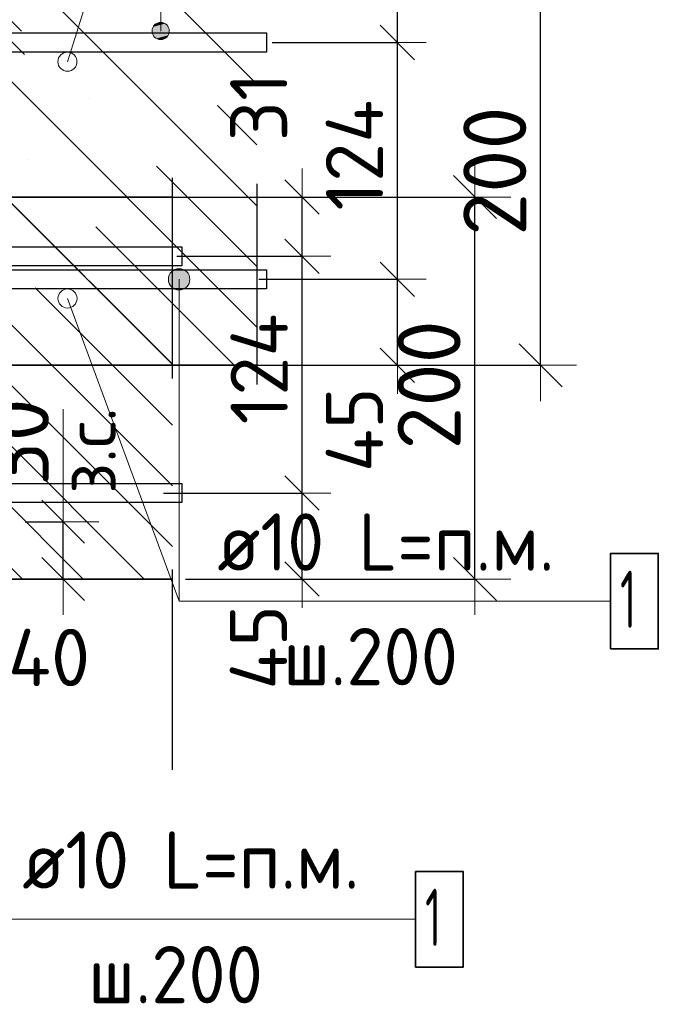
# Model space of a CAD drawing. Header units: metres. Extents: x -38 to 97, y -15 to 21.
# Tile 92 of 225: x 72.538 to 72.872, y 4.147 to 4.662. Entities that reach past the tile are written whole.
import ezdxf

# ---------------------------------------------------------------- set-up
doc = ezdxf.new("R2010")
doc.units = ezdxf.units.M
doc.header["$PDMODE"] = 65
doc.linetypes.add('______4', pattern=[0.135, 0.105, -0.03])
for name, color, linetype, lineweight in [('XR$3$Арм. стержнями верхней зоны', 180, 'Continuous', 35), ('XR$3$Арм. стержнями нижней зоны', 180, 'Continuous', 35), ('XR$3$Арм.стержн. Арматура края', 96, 'Continuous', 35), ('XR$3$Размерная линия (1)', 7, 'Continuous', 13), ('XR$3$Размерная линия_ общее', 7, 'Continuous', 13), ('XR$6$Арм. стержнями верхней зоны', 180, 'Continuous', 35), ('XR$6$Арм. стержнями нижней зоны', 180, 'Continuous', 35), ('XR$6$Арм.стержн. Арматура края', 96, 'Continuous', 35), ('XR$6$Размерная линия (1)', 7, 'Continuous', 13), ('XR$6$Размерная линия_ общее', 7, 'Continuous', 13)]:
    doc.layers.add(name, color=color, linetype=linetype, lineweight=lineweight)
doc.styles.add('ISOCPEUR', font='txt')
doc.dimstyles.new('DIMSTYLE_11', dxfattribs={"dimtxt": 0.033, "dimasz": 0.0375, "dimexe": 0, "dimexo": 0, "dimgap": 0.0165, "dimtad": 2, "dimdec": 0, "dimlfac": 1000, "dimrnd": 1, "dimzin": 12, "dimdsep": 46, "dimtxsty": 'ISOCPEUR', "dimblk1": 'ALL_ML_STRICH', "dimblk2": 'ALL_ML_STRICH', "dimsah": 1, "dimcen": 0, "dimclrd": 7, "dimclre": 256, "dimclrt": 7, "dimadec": 0, "dimazin": 0, "dimtfac": 1, "dimtdec": 0, "dimtix": 1, "dimtmove": 2, "dimatfit": 3, "dimfxl": 0, "dimtvp": 1.2, "dimtzin": 0, "dimlwd": 0, "dimlwe": -3, "dimarcsym": 0})
doc.dimstyles.new('DIMSTYLE_12', dxfattribs={"dimtxt": 0.03, "dimasz": 0.03, "dimexe": 0, "dimexo": 0, "dimgap": 0.015, "dimtad": 2, "dimdec": 0, "dimlfac": 1000, "dimrnd": 1, "dimzin": 12, "dimdsep": 46, "dimtxsty": 'ISOCPEUR', "dimblk1": 'ALL_ML_STRICH', "dimblk2": 'ALL_ML_STRICH', "dimsah": 1, "dimcen": 0, "dimclrd": 7, "dimclre": 256, "dimclrt": 7, "dimadec": 0, "dimazin": 0, "dimtfac": 1, "dimtdec": 0, "dimtix": 1, "dimtmove": 2, "dimatfit": 3, "dimfxl": 0, "dimtzin": 0, "dimlwd": 0, "dimlwe": -3, "dimarcsym": 0})
doc.dimstyles.new('DIMSTYLE_14', dxfattribs={"dimtxt": 0.03, "dimasz": 0.03, "dimexe": 0, "dimexo": 0, "dimgap": 0.015, "dimtad": 2, "dimdec": 0, "dimlfac": 1000, "dimrnd": 1, "dimzin": 12, "dimdsep": 46, "dimtxsty": 'ISOCPEUR', "dimblk1": 'ALL_ML_STRICH', "dimblk2": 'ALL_ML_STRICH', "dimsah": 1, "dimcen": 0, "dimclrd": 7, "dimclre": 256, "dimclrt": 7, "dimadec": 0, "dimazin": 0, "dimtfac": 1, "dimtdec": 0, "dimtix": 1, "dimtmove": 2, "dimatfit": 3, "dimfxl": 0, "dimtvp": 1.2, "dimtzin": 0, "dimlwd": 0, "dimlwe": -3, "dimarcsym": 0})
doc.dimstyles.new('DIMSTYLE_8', dxfattribs={"dimtxt": 0.033, "dimasz": 0.0375, "dimexe": 0, "dimexo": 0, "dimgap": 0.0165, "dimtad": 2, "dimdec": 0, "dimlfac": 1000, "dimrnd": 1, "dimzin": 12, "dimdsep": 46, "dimtxsty": 'ISOCPEUR', "dimblk1": 'ALL_ML_STRICH', "dimblk2": 'ALL_ML_STRICH', "dimsah": 1, "dimcen": 0, "dimclrd": 7, "dimclre": 256, "dimclrt": 7, "dimadec": 0, "dimazin": 0, "dimtfac": 1, "dimtdec": 0, "dimtix": 1, "dimtmove": 2, "dimatfit": 3, "dimfxl": 0, "dimtzin": 0, "dimlwd": 0, "dimlwe": -3, "dimarcsym": 0})
pattern_1 = [(135, (0, 0), (-0.031819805, -0.031819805), [0.4, -0.05, 0, -0.05]), (135, (-0.01591, -0.01591), (-0.031819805, -0.031819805), [0.8, -0.1, 0.1, -0.1])]

# ---------------------------------------------------------------- blocks, each defined once
blk = doc.blocks.new('ALL_ML_STRICH')
at = {"color": 0, "linetype": 'ByBlock', "lineweight": -2}
for p, q in [((0, -0.5), (0, 0.5)), ((-0.3, -0.3), (0.3, 0.3)), ((-1, 0), (0.5, 0))]:
    blk.add_line(p, q, dxfattribs=at)
blk = doc.blocks.new('*D79')
at = {"layer": 'DEFPOINTS', "color": 7, "linetype": 'Continuous', "lineweight": 13, "transparency": 33554687}
for p in [(72.63891, 4.68139), (72.63891, 4.48139), (72.81045, 4.48139)]:
    blk.add_point(p, dxfattribs=at)
at = {"layer": 'XR$3$Размерная линия_ общее', "color": 253, "linetype": 'Continuous', "lineweight": -2, "true_color": 0xa0a0a0, "transparency": 33554687}
for p, q in [((72.65891, 4.68139), (72.81045, 4.68139)), ((72.65891, 4.48139), (72.81045, 4.48139))]:
    blk.add_line(p, q, dxfattribs=at)
at = {"layer": 'XR$3$Размерная линия_ общее', "color": 7, "linetype": 'Continuous', "lineweight": -2, "transparency": 33554687}
blk.add_line((72.81045, 4.48139), (72.81045, 4.68139), dxfattribs=at)
at = {"layer": 'XR$3$Размерная линия_ общее', "color": 7, "linetype": 'Continuous', "lineweight": 13, "transparency": 33554687, "xscale": 0.0375, "yscale": 0.0375, "zscale": 0.0375}
for p, rotation in [((72.81045, 4.68139), 90), ((72.81045, 4.48139), 270)]:
    blk.add_blockref('ALL_ML_STRICH', p, dxfattribs=dict(at, rotation=rotation))
at = {"layer": 'XR$3$Размерная линия_ общее', "color": 7, "linetype": 'Continuous', "lineweight": 13, "transparency": 33554687, "insert": (72.78645, 4.58304), "char_height": 0.033, "width": 0.099, "attachment_point": 5, "rotation": 90, "style": 'ISOCPEUR'}
blk.add_mtext('\\A1;{200}', dxfattribs=at)
blk = doc.blocks.new('*D90')
at = {"layer": 'DEFPOINTS', "color": 7, "linetype": 'Continuous', "lineweight": 13, "transparency": 33554687}
for p in [(72.47266, 4.42139), (72.51262, 4.38139), (72.47266, 4.30616)]:
    blk.add_point(p, dxfattribs=at)
at = {"layer": 'XR$3$Размерная линия (1)', "color": 9, "linetype": 'Continuous', "lineweight": -2, "true_color": 0xc7c7c7, "transparency": 33554687}
for p, q in [((72.47266, 4.40139), (72.47266, 4.30616)), ((72.51262, 4.36139), (72.51262, 4.30616))]:
    blk.add_line(p, q, dxfattribs=at)
at = {"layer": 'XR$3$Размерная линия (1)', "color": 7, "linetype": 'Continuous', "lineweight": -2, "transparency": 33554687}
blk.add_line((72.47266, 4.30616), (72.51262, 4.30616), dxfattribs=at)
at = {"layer": 'XR$3$Размерная линия (1)', "color": 7, "linetype": 'Continuous', "lineweight": 13, "transparency": 33554687, "xscale": 0.03, "yscale": 0.03, "zscale": 0.03, "rotation": 180}
blk.add_blockref('ALL_ML_STRICH', (72.47266, 4.30616), dxfattribs=at)
at = {"layer": 'XR$3$Размерная линия (1)', "color": 7, "linetype": 'Continuous', "lineweight": 13, "transparency": 33554687, "xscale": 0.03, "yscale": 0.03, "zscale": 0.03}
blk.add_blockref('ALL_ML_STRICH', (72.51262, 4.30616), dxfattribs=at)
at = {"layer": 'XR$3$Размерная линия (1)', "color": 7, "linetype": 'Continuous', "lineweight": 13, "transparency": 33554687, "insert": (72.55296, 4.32836), "char_height": 0.03, "width": 0.06, "attachment_point": 5, "style": 'ISOCPEUR'}
blk.add_mtext('\\A1;{40}', dxfattribs=at)
blk = doc.blocks.new('*D160')
at = {"layer": 'DEFPOINTS', "color": 7, "linetype": 'Continuous', "lineweight": 13, "transparency": 33554687}
for p in [(72.48879, 4.68139), (72.48879, 4.65539), (72.52877, 4.65539)]:
    blk.add_point(p, dxfattribs=at)
at = {"layer": 'XR$3$Размерная линия_ общее', "color": 253, "linetype": 'Continuous', "lineweight": -2, "true_color": 0xa0a0a0, "transparency": 33554687}
for p, q in [((72.50879, 4.68139), (72.52877, 4.68139)), ((72.50879, 4.65539), (72.52877, 4.65539))]:
    blk.add_line(p, q, dxfattribs=at)
at = {"layer": 'XR$3$Размерная линия_ общее', "color": 7, "linetype": 'Continuous', "lineweight": -2, "transparency": 33554687}
blk.add_line((72.52877, 4.65539), (72.52877, 4.68139), dxfattribs=at)
at = {"layer": 'XR$3$Размерная линия_ общее', "color": 7, "linetype": 'Continuous', "lineweight": 13, "transparency": 33554687, "xscale": 0.0375, "yscale": 0.0375, "zscale": 0.0375}
for p, rotation in [((72.52877, 4.68139), 90), ((72.52877, 4.65539), 270)]:
    blk.add_blockref('ALL_ML_STRICH', p, dxfattribs=dict(at, rotation=rotation))
at = {"layer": 'XR$3$Размерная линия_ общее', "color": 7, "linetype": 'Continuous', "lineweight": 13, "transparency": 33554687, "insert": (72.52831, 4.69875), "char_height": 0.027, "width": 0.00135, "attachment_point": 1, "rotation": 90, "line_spacing_factor": 0.60241, "style": 'ISOCPEUR'}
blk.add_mtext('з.с.', dxfattribs=at)
at = {"layer": 'XR$3$Размерная линия_ общее', "color": 7, "linetype": 'Continuous', "lineweight": 13, "transparency": 33554687, "insert": (72.50477, 4.71912), "char_height": 0.033, "width": 0.066, "attachment_point": 5, "rotation": 90, "style": 'ISOCPEUR'}
blk.add_mtext('\\A1;{26}', dxfattribs=at)
blk = doc.blocks.new('*D210')
at = {"layer": 'DEFPOINTS', "color": 7, "linetype": 'Continuous', "lineweight": 13, "transparency": 33554687}
for p in [(72.64279, 4.52639), (72.65564, 4.48139), (72.73545, 4.48139)]:
    blk.add_point(p, dxfattribs=at)
at = {"layer": 'XR$3$Размерная линия (1)', "color": 9, "linetype": 'Continuous', "lineweight": -2, "true_color": 0xc7c7c7, "transparency": 33554687}
for p, q in [((72.66279, 4.52639), (72.73545, 4.52639)), ((72.67564, 4.48139), (72.73545, 4.48139))]:
    blk.add_line(p, q, dxfattribs=at)
at = {"layer": 'XR$3$Размерная линия (1)', "color": 7, "linetype": 'Continuous', "lineweight": -2, "transparency": 33554687}
blk.add_line((72.73545, 4.48139), (72.73545, 4.52639), dxfattribs=at)
at = {"layer": 'XR$3$Размерная линия (1)', "color": 7, "linetype": 'Continuous', "lineweight": 13, "transparency": 33554687, "xscale": 0.03, "yscale": 0.03, "zscale": 0.03}
for p, rotation in [((72.73545, 4.52639), 90), ((72.73545, 4.48139), 270)]:
    blk.add_blockref('ALL_ML_STRICH', p, dxfattribs=dict(at, rotation=rotation))
at = {"layer": 'XR$3$Размерная линия (1)', "color": 7, "linetype": 'Continuous', "lineweight": 13, "transparency": 33554687, "insert": (72.71295, 4.44764), "char_height": 0.03, "width": 0.06, "attachment_point": 5, "rotation": 90, "style": 'ISOCPEUR'}
blk.add_mtext('\\A1;{45}', dxfattribs=at)
blk = doc.blocks.new('*D211')
at = {"layer": 'DEFPOINTS', "color": 7, "linetype": 'Continuous', "lineweight": 13, "transparency": 33554687}
for p in [(72.64982, 4.65039), (72.64279, 4.52639), (72.73545, 4.52639)]:
    blk.add_point(p, dxfattribs=at)
at = {"layer": 'XR$3$Размерная линия (1)', "color": 9, "linetype": 'Continuous', "lineweight": -2, "true_color": 0xc7c7c7, "transparency": 33554687}
for p, q in [((72.66982, 4.65039), (72.73545, 4.65039)), ((72.66279, 4.52639), (72.73545, 4.52639))]:
    blk.add_line(p, q, dxfattribs=at)
at = {"layer": 'XR$3$Размерная линия (1)', "color": 7, "linetype": 'Continuous', "lineweight": -2, "transparency": 33554687}
blk.add_line((72.73545, 4.52639), (72.73545, 4.65039), dxfattribs=at)
at = {"layer": 'XR$3$Размерная линия (1)', "color": 7, "linetype": 'Continuous', "lineweight": 13, "transparency": 33554687, "xscale": 0.03, "yscale": 0.03, "zscale": 0.03}
for p, rotation in [((72.73545, 4.65039), 90), ((72.73545, 4.52639), 270)]:
    blk.add_blockref('ALL_ML_STRICH', p, dxfattribs=dict(at, rotation=rotation))
at = {"layer": 'XR$3$Размерная линия (1)', "color": 7, "linetype": 'Continuous', "lineweight": 13, "transparency": 33554687, "insert": (72.71295, 4.59139), "char_height": 0.03, "width": 0.09, "attachment_point": 5, "rotation": 90, "style": 'ISOCPEUR'}
blk.add_mtext('\\A1;{124}', dxfattribs=at)
blk = doc.blocks.new('*D212')
at = {"layer": 'DEFPOINTS', "color": 7, "linetype": 'Continuous', "lineweight": 13, "transparency": 33554687}
for p in [(72.63195, 4.68139), (72.64982, 4.65039), (72.73545, 4.65039)]:
    blk.add_point(p, dxfattribs=at)
at = {"layer": 'XR$3$Размерная линия (1)', "color": 9, "linetype": 'Continuous', "lineweight": -2, "true_color": 0xc7c7c7, "transparency": 33554687}
for p, q in [((72.65195, 4.68139), (72.73545, 4.68139)), ((72.66982, 4.65039), (72.73545, 4.65039))]:
    blk.add_line(p, q, dxfattribs=at)
at = {"layer": 'XR$3$Размерная линия (1)', "color": 7, "linetype": 'Continuous', "lineweight": -2, "transparency": 33554687}
blk.add_line((72.73545, 4.65039), (72.73545, 4.68139), dxfattribs=at)
at = {"layer": 'XR$3$Размерная линия (1)', "color": 7, "linetype": 'Continuous', "lineweight": 13, "transparency": 33554687, "xscale": 0.03, "yscale": 0.03, "zscale": 0.03}
for p, rotation in [((72.73545, 4.68139), 90), ((72.73545, 4.65039), 270)]:
    blk.add_blockref('ALL_ML_STRICH', p, dxfattribs=dict(at, rotation=rotation))
at = {"layer": 'XR$3$Размерная линия (1)', "color": 7, "linetype": 'Continuous', "lineweight": 13, "transparency": 33554687, "insert": (72.71272, 4.71868), "char_height": 0.03, "width": 0.06, "attachment_point": 5, "rotation": 90, "style": 'ISOCPEUR'}
blk.add_mtext('\\A1;{31}', dxfattribs=at)
blk = doc.blocks.new('*D665')
at = {"layer": 'DEFPOINTS', "color": 7, "linetype": 'Continuous', "lineweight": 13, "transparency": 33554687}
for p in [(72.60446, 4.56945), (72.60446, 4.36945), (72.77601, 4.36945)]:
    blk.add_point(p, dxfattribs=at)
at = {"layer": 'XR$6$Размерная линия_ общее', "color": 253, "linetype": 'Continuous', "lineweight": -2, "true_color": 0xa0a0a0, "transparency": 33554687}
for p, q in [((72.62446, 4.56945), (72.77601, 4.56945)), ((72.62446, 4.36945), (72.77601, 4.36945))]:
    blk.add_line(p, q, dxfattribs=at)
at = {"layer": 'XR$6$Размерная линия_ общее', "color": 7, "linetype": 'Continuous', "lineweight": -2, "transparency": 33554687}
blk.add_line((72.77601, 4.36945), (72.77601, 4.56945), dxfattribs=at)
at = {"layer": 'XR$6$Размерная линия_ общее', "color": 7, "linetype": 'Continuous', "lineweight": 13, "transparency": 33554687, "xscale": 0.0375, "yscale": 0.0375, "zscale": 0.0375}
for p, rotation in [((72.77601, 4.56945), 90), ((72.77601, 4.36945), 270)]:
    blk.add_blockref('ALL_ML_STRICH', p, dxfattribs=dict(at, rotation=rotation))
at = {"layer": 'XR$6$Размерная линия_ общее', "color": 7, "linetype": 'Continuous', "lineweight": 13, "transparency": 33554687, "insert": (72.75201, 4.4711), "char_height": 0.033, "width": 0.099, "attachment_point": 5, "rotation": 90, "style": 'ISOCPEUR'}
blk.add_mtext('\\A1;{200}', dxfattribs=at)
blk = doc.blocks.new('*D760')
at = {"layer": 'DEFPOINTS', "color": 7, "linetype": 'Continuous', "lineweight": 13, "transparency": 33554687}
for p in [(72.59287, 4.41445), (72.60572, 4.36945), (72.68553, 4.36945)]:
    blk.add_point(p, dxfattribs=at)
at = {"layer": 'XR$6$Размерная линия (1)', "color": 9, "linetype": 'Continuous', "lineweight": -2, "true_color": 0xc7c7c7, "transparency": 33554687}
for p, q in [((72.61287, 4.41445), (72.68553, 4.41445)), ((72.62572, 4.36945), (72.68553, 4.36945))]:
    blk.add_line(p, q, dxfattribs=at)
at = {"layer": 'XR$6$Размерная линия (1)', "color": 7, "linetype": 'Continuous', "lineweight": -2, "transparency": 33554687}
blk.add_line((72.68553, 4.36945), (72.68553, 4.41445), dxfattribs=at)
at = {"layer": 'XR$6$Размерная линия (1)', "color": 7, "linetype": 'Continuous', "lineweight": 13, "transparency": 33554687, "xscale": 0.03, "yscale": 0.03, "zscale": 0.03}
for p, rotation in [((72.68553, 4.41445), 90), ((72.68553, 4.36945), 270)]:
    blk.add_blockref('ALL_ML_STRICH', p, dxfattribs=dict(at, rotation=rotation))
at = {"layer": 'XR$6$Размерная линия (1)', "color": 7, "linetype": 'Continuous', "lineweight": 13, "transparency": 33554687, "insert": (72.66267, 4.33371), "char_height": 0.03, "width": 0.06, "attachment_point": 5, "rotation": 90, "style": 'ISOCPEUR'}
blk.add_mtext('\\A1;{45}', dxfattribs=at)
blk = doc.blocks.new('*D761')
at = {"layer": 'DEFPOINTS', "color": 7, "linetype": 'Continuous', "lineweight": 13, "transparency": 33554687}
for p in [(72.5999, 4.53845), (72.59287, 4.41445), (72.68553, 4.41445)]:
    blk.add_point(p, dxfattribs=at)
at = {"layer": 'XR$6$Размерная линия (1)', "color": 9, "linetype": 'Continuous', "lineweight": -2, "true_color": 0xc7c7c7, "transparency": 33554687}
for p, q in [((72.6199, 4.53845), (72.68553, 4.53845)), ((72.61287, 4.41445), (72.68553, 4.41445))]:
    blk.add_line(p, q, dxfattribs=at)
at = {"layer": 'XR$6$Размерная линия (1)', "color": 7, "linetype": 'Continuous', "lineweight": -2, "transparency": 33554687}
blk.add_line((72.68553, 4.41445), (72.68553, 4.53845), dxfattribs=at)
at = {"layer": 'XR$6$Размерная линия (1)', "color": 7, "linetype": 'Continuous', "lineweight": 13, "transparency": 33554687, "xscale": 0.03, "yscale": 0.03, "zscale": 0.03}
for p, rotation in [((72.68553, 4.53845), 90), ((72.68553, 4.41445), 270)]:
    blk.add_blockref('ALL_ML_STRICH', p, dxfattribs=dict(at, rotation=rotation))
at = {"layer": 'XR$6$Размерная линия (1)', "color": 7, "linetype": 'Continuous', "lineweight": 13, "transparency": 33554687, "insert": (72.66303, 4.47945), "char_height": 0.03, "width": 0.09, "attachment_point": 5, "rotation": 90, "style": 'ISOCPEUR'}
blk.add_mtext('\\A1;{124}', dxfattribs=at)
blk = doc.blocks.new('*D762')
at = {"layer": 'DEFPOINTS', "color": 7, "linetype": 'Continuous', "lineweight": 13, "transparency": 33554687}
for p in [(72.58203, 4.56945), (72.5999, 4.53845), (72.68553, 4.53845)]:
    blk.add_point(p, dxfattribs=at)
at = {"layer": 'XR$6$Размерная линия (1)', "color": 9, "linetype": 'Continuous', "lineweight": -2, "true_color": 0xc7c7c7, "transparency": 33554687}
for p, q in [((72.60203, 4.56945), (72.68553, 4.56945)), ((72.6199, 4.53845), (72.68553, 4.53845))]:
    blk.add_line(p, q, dxfattribs=at)
at = {"layer": 'XR$6$Размерная линия (1)', "color": 7, "linetype": 'Continuous', "lineweight": -2, "transparency": 33554687}
blk.add_line((72.68553, 4.53845), (72.68553, 4.56945), dxfattribs=at)
at = {"layer": 'XR$6$Размерная линия (1)', "color": 7, "linetype": 'Continuous', "lineweight": 13, "transparency": 33554687, "xscale": 0.03, "yscale": 0.03, "zscale": 0.03}
for p, rotation in [((72.68553, 4.56945), 90), ((72.68553, 4.53845), 270)]:
    blk.add_blockref('ALL_ML_STRICH', p, dxfattribs=dict(at, rotation=rotation))
at = {"layer": 'XR$6$Размерная линия (1)', "color": 7, "linetype": 'Continuous', "lineweight": 13, "transparency": 33554687, "insert": (72.66279, 4.61674), "char_height": 0.03, "width": 0.06, "attachment_point": 5, "rotation": 90, "style": 'ISOCPEUR'}
blk.add_mtext('\\A1;{31}', dxfattribs=at)
blk = doc.blocks.new('*D897')
at = {"layer": 'DEFPOINTS', "color": 7, "linetype": 'Continuous', "lineweight": 13, "transparency": 33554687}
for p in [(72.52037, 4.39945), (72.52037, 4.36945), (72.56036, 4.36945)]:
    blk.add_point(p, dxfattribs=at)
at = {"layer": 'XR$6$Размерная линия_ общее', "color": 253, "linetype": 'Continuous', "lineweight": -2, "true_color": 0xa0a0a0, "transparency": 33554687}
for p, q in [((72.54037, 4.39945), (72.56036, 4.39945)), ((72.54037, 4.36945), (72.56036, 4.36945))]:
    blk.add_line(p, q, dxfattribs=at)
at = {"layer": 'XR$6$Размерная линия_ общее', "color": 7, "linetype": 'Continuous', "lineweight": -2, "transparency": 33554687}
blk.add_line((72.56036, 4.36945), (72.56036, 4.39945), dxfattribs=at)
at = {"layer": 'XR$6$Размерная линия_ общее', "color": 7, "linetype": 'Continuous', "lineweight": 13, "transparency": 33554687, "xscale": 0.0375, "yscale": 0.0375, "zscale": 0.0375}
for p, rotation in [((72.56036, 4.39945), 90), ((72.56036, 4.36945), 270)]:
    blk.add_blockref('ALL_ML_STRICH', p, dxfattribs=dict(at, rotation=rotation))
at = {"layer": 'XR$6$Размерная линия_ общее', "color": 7, "linetype": 'Continuous', "lineweight": 13, "transparency": 33554687, "insert": (72.5609, 4.41411), "char_height": 0.027, "width": 0.00135, "attachment_point": 1, "rotation": 90, "line_spacing_factor": 0.60241, "style": 'ISOCPEUR'}
blk.add_mtext('з.с.', dxfattribs=at)
at = {"layer": 'XR$6$Размерная линия_ общее', "color": 7, "linetype": 'Continuous', "lineweight": 13, "transparency": 33554687, "insert": (72.53636, 4.44117), "char_height": 0.033, "width": 0.066, "attachment_point": 5, "rotation": 90, "style": 'ISOCPEUR'}
blk.add_mtext('\\A1;{30}', dxfattribs=at)

msp = doc.modelspace()

# ---------------------------------------------------------------- hatches: boundary and pattern name
at = {"linetype": 'Continuous', "lineweight": 25, "transparency": 33554687}
h = msp.add_hatch(dxfattribs=at)
h.set_pattern_fill('__________540', scale=0.015, style=0, pattern_type=2)
h.set_pattern_definition(pattern_1)
h.paths.add_polyline_path([(72.51262, 4.68139), (72.51262, 4.48139), (72.66181, 4.48139), (72.66181, 4.68139)], flags=0)
at = {"linetype": 'Continuous', "lineweight": 13, "transparency": 33554687}
h = msp.add_hatch(dxfattribs=at)
h.set_pattern_fill('__________540', scale=0.015, style=0, pattern_type=2)
h.set_pattern_definition(pattern_1)
h.paths.add_polyline_path([(72.15958, 4.56945), (72.15958, 4.36945), (72.61754, 4.36945), (72.61754, 4.56945)], flags=0)
at = {"layer": 'XR$3$Арм. стержнями верхней зоны', "linetype": 'Continuous', "lineweight": 13, "transparency": 33554687}
for points in [[(72.60918, 4.66026), (72.61368, 4.66026), (72.61143, 4.66089)], [(72.6153, 4.65864), (72.60756, 4.65864), (72.60693, 4.65639)], [(72.6153, 4.65864), (72.60693, 4.65639), (72.61593, 4.65639)], [(72.61593, 4.65639), (72.60693, 4.65639), (72.60756, 4.65414)], [(72.61368, 4.66026), (72.60918, 4.66026), (72.60756, 4.65864)], [(72.61368, 4.66026), (72.60756, 4.65864), (72.6153, 4.65864)], [(72.61593, 4.65639), (72.60756, 4.65414), (72.6153, 4.65414)], [(72.6153, 4.65414), (72.60756, 4.65414), (72.60918, 4.65252)], [(72.6153, 4.65414), (72.60918, 4.65252), (72.61368, 4.65252)], [(72.61368, 4.65252), (72.60918, 4.65252), (72.61143, 4.65189)]]:
    msp.add_hatch(color=7, dxfattribs=at).paths.add_polyline_path(points)
at = {"layer": 'XR$3$Арм. стержнями нижней зоны', "linetype": 'Continuous', "lineweight": 13, "transparency": 33554687}
for points in [[(72.61828, 4.53123), (72.62391, 4.53123), (72.62109, 4.53202)], [(72.61547, 4.52639), (72.62672, 4.52639), (72.62593, 4.52921)], [(72.61547, 4.52639), (72.62593, 4.52921), (72.61626, 4.52921)], [(72.61626, 4.52921), (72.62593, 4.52921), (72.62391, 4.53123)], [(72.61626, 4.52921), (72.62391, 4.53123), (72.61828, 4.53123)], [(72.61626, 4.52358), (72.62672, 4.52639), (72.61547, 4.52639)], [(72.61626, 4.52358), (72.62593, 4.52358), (72.62672, 4.52639)], [(72.61828, 4.52156), (72.62593, 4.52358), (72.61626, 4.52358)], [(72.61828, 4.52156), (72.62391, 4.52156), (72.62593, 4.52358)], [(72.62391, 4.52156), (72.61828, 4.52156), (72.62109, 4.52077)]]:
    msp.add_hatch(color=7, dxfattribs=at).paths.add_polyline_path(points)

# ---------------------------------------------------------------- linework, layer by layer
at = {"color": 7, "linetype": 'Continuous', "lineweight": 13, "transparency": 33554687}
for p, q in [((72.56259, 4.64034), (72.61143, 4.79656)), ((72.56262, 4.51634), (72.62109, 4.35782)), ((72.56036, 4.39945), (72.56036, 4.45845))]:
    msp.add_line(p, q, dxfattribs=at)
at = {"color": 7, "linetype": '______4', "lineweight": 25, "transparency": 33554687}
for p, q in [((72.66181, 4.78139), (72.66181, 4.38139)), ((72.61754, 4.26945), (72.61754, 4.66945))]:
    msp.add_line(p, q, dxfattribs=at)
at = {"color": 7, "linetype": 'Continuous', "lineweight": 35, "transparency": 33554687}
for p, q in [((72.61754, 4.56945), (72.15958, 4.56945)), ((72.51262, 4.48139), (72.66181, 4.48139)), ((72.40958, 4.36945), (72.61754, 4.36945))]:
    msp.add_line(p, q, dxfattribs=at)
at = {"color": 7, "linetype": 'Continuous', "lineweight": 13, "transparency": 33554687}
for centre in [(72.56259, 4.64034), (72.56262, 4.51634)]:
    msp.add_circle(centre, 0.005, dxfattribs=at)
at = {"layer": 'XR$3$Арм. стержнями верхней зоны', "color": 7, "linetype": 'Continuous', "lineweight": 13, "transparency": 33554687}
for p, q in [((72.61143, 4.79656), (72.61143, 4.65639)), ((72.61143, 4.66089), (72.61143, 4.66089)), ((72.60693, 4.65639), (72.60693, 4.65639)), ((72.61593, 4.65639), (72.61593, 4.65639)), ((72.61143, 4.65189), (72.61143, 4.65189))]:
    msp.add_line(p, q, dxfattribs=at)
at = {"layer": 'XR$3$Арм. стержнями верхней зоны', "color": 4, "linetype": 'Continuous', "lineweight": 25, "transparency": 33554687}
msp.add_lwpolyline([(72.28762, 4.65539), (72.66681, 4.65539), (72.66681, 4.64539), (72.28762, 4.64539), (72.28762, 4.65539)], dxfattribs=at)
at = {"layer": 'XR$3$Арм. стержнями верхней зоны', "color": 7, "linetype": 'Continuous', "lineweight": 13, "transparency": 33554687}
msp.add_circle((72.61143, 4.65639), 0.0045, dxfattribs=at)
at = {"layer": 'XR$3$Арм. стержнями нижней зоны', "color": 7, "linetype": 'Continuous', "lineweight": 13, "transparency": 33554687}
for p, q in [((72.62109, 4.53202), (72.62109, 4.53202)), ((72.61547, 4.52639), (72.61547, 4.52639)), ((72.62109, 4.35782), (72.62109, 4.52639)), ((72.62672, 4.52639), (72.62672, 4.52639)), ((72.62109, 4.52077), (72.62109, 4.52077)), ((72.62109, 4.35782), (72.84709, 4.35782))]:
    msp.add_line(p, q, dxfattribs=at)
at = {"layer": 'XR$3$Арм. стержнями нижней зоны', "color": 4, "linetype": 'Continuous', "lineweight": 25, "transparency": 33554687}
msp.add_lwpolyline([(72.28762, 4.53139), (72.66681, 4.53139), (72.66681, 4.52139), (72.28762, 4.52139), (72.28762, 4.53139)], dxfattribs=at)
at = {"layer": 'XR$3$Арм. стержнями нижней зоны', "color": 7, "linetype": 'Continuous', "lineweight": 35, "transparency": 33554687}
msp.add_lwpolyline([(72.84709, 4.33282), (72.87209, 4.33282), (72.87209, 4.38282), (72.84709, 4.38282), (72.84709, 4.33282)], dxfattribs=at)
at = {"layer": 'XR$3$Арм. стержнями нижней зоны', "color": 7, "linetype": 'Continuous', "lineweight": 13, "transparency": 33554687}
msp.add_circle((72.62109, 4.52639), 0.00563, dxfattribs=at)
at = {"layer": 'XR$3$Арм.стержн. Арматура края', "color": 4, "linetype": 'Continuous', "lineweight": 25, "transparency": 33554687}
for points in [[(72.32091, 4.65539), (72.66681, 4.65539), (72.66681, 4.64539)], [(72.66681, 4.64539), (72.32161, 4.64539)], [(72.32161, 4.53139), (72.66681, 4.53139), (72.66681, 4.52139), (72.32091, 4.52139)]]:
    msp.add_lwpolyline(points, dxfattribs=at)
at = {"layer": 'XR$6$Арм. стержнями верхней зоны', "color": 4, "linetype": 'Continuous', "lineweight": 25, "transparency": 33554687}
msp.add_lwpolyline([(72.18458, 4.54345), (72.62254, 4.54345), (72.62254, 4.53345), (72.18458, 4.53345), (72.18458, 4.54345)], dxfattribs=at)
at = {"layer": 'XR$6$Арм. стержнями нижней зоны', "color": 7, "linetype": 'Continuous', "lineweight": 13, "transparency": 33554687}
msp.add_line((72.51892, 4.19129), (72.74492, 4.19129), dxfattribs=at)
at = {"layer": 'XR$6$Арм. стержнями нижней зоны', "color": 4, "linetype": 'Continuous', "lineweight": 25, "transparency": 33554687}
msp.add_lwpolyline([(72.18458, 4.41945), (72.62254, 4.41945), (72.62254, 4.40945), (72.18458, 4.40945), (72.18458, 4.41945)], dxfattribs=at)
at = {"layer": 'XR$6$Арм. стержнями нижней зоны', "color": 7, "linetype": 'Continuous', "lineweight": 35, "transparency": 33554687}
msp.add_lwpolyline([(72.74492, 4.16629), (72.76992, 4.16629), (72.76992, 4.21629), (72.74492, 4.21629), (72.74492, 4.16629)], dxfattribs=at)
at = {"layer": 'XR$6$Арм.стержн. Арматура края', "color": 4, "linetype": 'Continuous', "lineweight": 25, "transparency": 33554687}
for points in [[(72.21314, 4.54345), (72.62254, 4.54345), (72.62254, 4.53345), (72.21384, 4.53345)], [(72.21384, 4.41945), (72.62254, 4.41945), (72.62254, 4.40945)], [(72.62254, 4.40945), (72.21314, 4.40945)]]:
    msp.add_lwpolyline(points, dxfattribs=at)

# ---------------------------------------------------------------- texts
at = {"layer": 'XR$3$Арм. стержнями нижней зоны', "color": 7, "linetype": 'Continuous', "lineweight": 25, "transparency": 33554687, "char_height": 0.03, "attachment_point": 7, "style": 'ISOCPEUR'}
for s, insert, width in [('\\W0.94;ø10 L=п.м.', (72.64109, 4.37382), 0.1999831), ('\\W0.56;1', (72.85209, 4.34382), 0.0233333), ('\\W0.95;ш.200 ', (72.67559, 4.31382), 0.1311996)]:
    msp.add_mtext(s, dxfattribs=dict(at, insert=insert, width=width))
at = {"layer": 'XR$6$Арм. стержнями нижней зоны', "color": 7, "linetype": 'Continuous', "lineweight": 25, "transparency": 33554687, "char_height": 0.03, "attachment_point": 7, "style": 'ISOCPEUR'}
for s, insert, width in [('\\W0.94;ø10 L=п.м.', (72.53892, 4.20729), 0.1999831), ('\\W0.56;1', (72.74992, 4.17729), 0.0233333), ('\\W0.95;ш.200 ', (72.57342, 4.14729), 0.1311996)]:
    msp.add_mtext(s, dxfattribs=dict(at, insert=insert, width=width))

# ---------------------------------------------------------------- dimensions: what is measured, and where the dimension line sits
at = {"layer": 'XR$3$Размерная линия (1)', "color": 7, "linetype": 'Continuous', "lineweight": 13, "transparency": 33554687}
for base, p1, p2, dimstyle, picture, middle in [((72.73545, 4.68139), (72.66982, 4.65039), (72.65195, 4.68139), 'DIMSTYLE_14', '*D212', (72.71272, 4.71868)), ((72.73545, 4.65039), (72.66279, 4.52639), (72.66982, 4.65039), 'DIMSTYLE_12', '*D211', (72.71295, 4.59139)), ((72.73545, 4.52639), (72.67564, 4.48139), (72.66279, 4.52639), 'DIMSTYLE_14', '*D210', (72.71295, 4.44764))]:
    dim = msp.add_linear_dim(base=base, p1=p1, p2=p2, angle=90, dimstyle=dimstyle, override={"dimpost": '<>', "dimclrd": 7, "dimclre": 9, "dimclrt": 7, "dimlwd": 0, "dimlwe": 65533}, dxfattribs=at)
    dim.commit()
    dim.dimension.update_dxf_attribs({"geometry": picture, "text_midpoint": middle, "dimtype": 160})
dim = msp.add_linear_dim(base=(72.51262, 4.30616), p1=(72.47266, 4.40139), p2=(72.51262, 4.36139), dimstyle='DIMSTYLE_14', override={"dimpost": '<>', "dimclrd": 7, "dimclre": 9, "dimclrt": 7, "dimlwd": 0, "dimlwe": 65533}, dxfattribs=at)
dim.commit()
dim.dimension.update_dxf_attribs({"geometry": '*D90', "text_midpoint": (72.55296, 4.32836), "dimtype": 160})
at = {"layer": 'XR$3$Размерная линия_ общее', "color": 7, "linetype": 'Continuous', "lineweight": 13, "transparency": 33554687}
dim = msp.add_linear_dim(base=(72.52877, 4.68139), p1=(72.50879, 4.65539), p2=(72.50879, 4.68139), angle=90, text='<>\\Xз.с.', dimstyle='DIMSTYLE_11', override={"dimpost": '<>', "dimclrd": 7, "dimclre": 253, "dimclrt": 7, "dimlwd": 0, "dimlwe": 65533}, dxfattribs=at)
dim.commit()
dim.dimension.update_dxf_attribs({"geometry": '*D160', "text_midpoint": (72.50477, 4.71912), "dimtype": 160})
dim = msp.add_linear_dim(base=(72.81045, 4.68139), p1=(72.65891, 4.48139), p2=(72.65891, 4.68139), angle=90, dimstyle='DIMSTYLE_8', override={"dimpost": '<>', "dimclrd": 7, "dimclre": 253, "dimclrt": 7, "dimlwd": 0, "dimlwe": 65533}, dxfattribs=at)
dim.commit()
dim.dimension.update_dxf_attribs({"geometry": '*D79', "text_midpoint": (72.78645, 4.58304), "dimtype": 160})
at = {"layer": 'XR$6$Размерная линия (1)', "color": 7, "linetype": 'Continuous', "lineweight": 13, "transparency": 33554687}
for base, p1, p2, dimstyle, picture, middle in [((72.68553, 4.56945), (72.6199, 4.53845), (72.60203, 4.56945), 'DIMSTYLE_14', '*D762', (72.66279, 4.61674)), ((72.68553, 4.53845), (72.61287, 4.41445), (72.6199, 4.53845), 'DIMSTYLE_12', '*D761', (72.66303, 4.47945)), ((72.68553, 4.41445), (72.62572, 4.36945), (72.61287, 4.41445), 'DIMSTYLE_14', '*D760', (72.66267, 4.33371))]:
    dim = msp.add_linear_dim(base=base, p1=p1, p2=p2, angle=90, dimstyle=dimstyle, override={"dimpost": '<>', "dimclrd": 7, "dimclre": 9, "dimclrt": 7, "dimlwd": 0, "dimlwe": 65533}, dxfattribs=at)
    dim.commit()
    dim.dimension.update_dxf_attribs({"geometry": picture, "text_midpoint": middle, "dimtype": 160})
at = {"layer": 'XR$6$Размерная линия_ общее', "color": 7, "linetype": 'Continuous', "lineweight": 13, "transparency": 33554687}
dim = msp.add_linear_dim(base=(72.77601, 4.56945), p1=(72.62446, 4.36945), p2=(72.62446, 4.56945), angle=90, dimstyle='DIMSTYLE_8', override={"dimpost": '<>', "dimclrd": 7, "dimclre": 253, "dimclrt": 7, "dimlwd": 0, "dimlwe": 65533}, dxfattribs=at)
dim.commit()
dim.dimension.update_dxf_attribs({"geometry": '*D665', "text_midpoint": (72.75201, 4.4711), "dimtype": 160})
dim = msp.add_linear_dim(base=(72.56036, 4.39945), p1=(72.54037, 4.36945), p2=(72.54037, 4.39945), angle=90, text='<>\\Xз.с.', dimstyle='DIMSTYLE_11', override={"dimpost": '<>', "dimclrd": 7, "dimclre": 253, "dimclrt": 7, "dimlwd": 0, "dimlwe": 65533}, dxfattribs=at)
dim.commit()
dim.dimension.update_dxf_attribs({"geometry": '*D897', "text_midpoint": (72.53636, 4.44117), "dimtype": 160})

doc.saveas('drawing.dxf')
